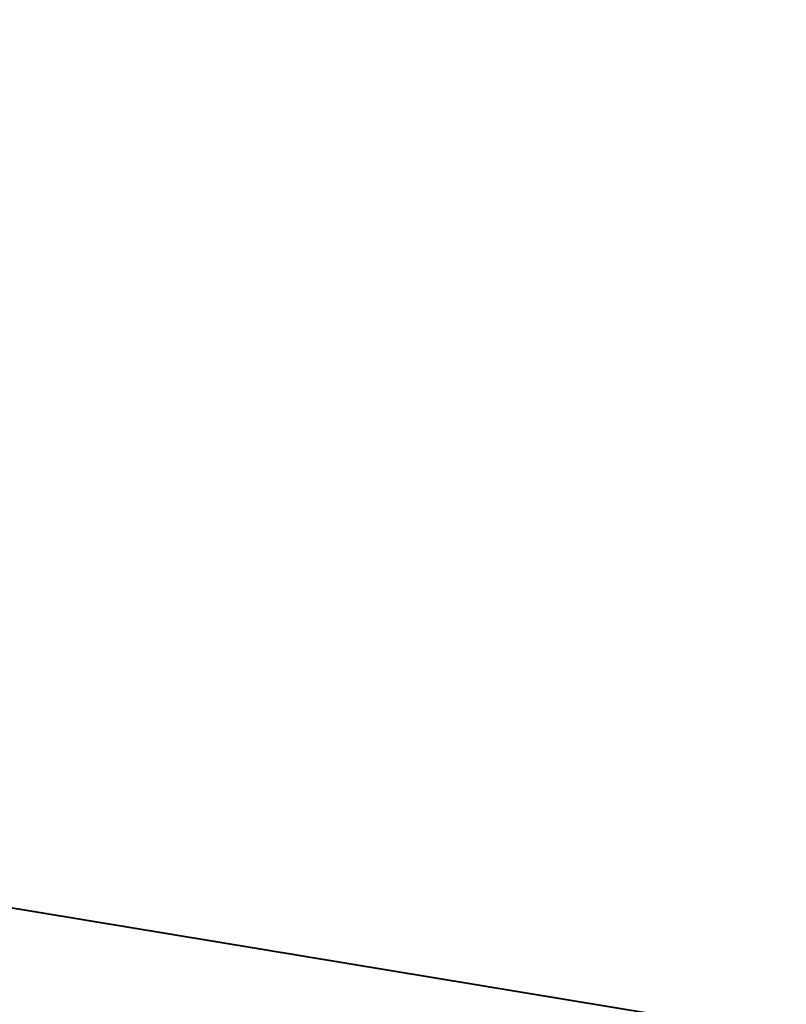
# Model space of a CAD drawing. Header units: metres. Extents: x 7457881 to 7459006, y 5635870 to 5636188.
# Tile 124 of 256: x 7458501.48 to 7458502.75, y 5636101.77 to 5636103.4. Entities that reach past the tile are written whole.
import ezdxf
from ezdxf import colors
from ezdxf.entities.mleader import LeaderData, LeaderLine
from ezdxf.math import Vec2, Vec3

# ---------------------------------------------------------------- set-up
doc = ezdxf.new("R2010")
doc.units = ezdxf.units.M
doc.layers.add('_____Obrzeże', color=153, linetype='Continuous', lineweight=40)
doc.layers.add('_____Przepusty', color=5, linetype='Continuous', lineweight=30)
doc.styles.add('Legend', font='calibri.ttf')

# ---------------------------------------------------------------- blocks, each defined once
blk = doc.blocks.new('_None')

msp = doc.modelspace()

# ---------------------------------------------------------------- linework, layer by layer
at = {"layer": '_____Obrzeże'}
msp.add_lwpolyline([(7458488.7532, 5636092.0406, -0.294212), (7458487.7256, 5636100.9818, -0.281129), (7458494.1106, 5636103.1489), (7458513.871, 5636099.8847), (7458514.6734, 5636099.7106), (7458608.5713, 5636079.3366, -0.062564), (7458645.1265, 5636066.4627), (7458657.9216, 5636060.0666)], format="xyb", dxfattribs=at)

# ---------------------------------------------------------------- leaders
at = {"layer": '_____Przepusty', "lineweight": -3}
ml = msp.add_multileader_mtext('Standard', dxfattribs=at)
ml.set_content('Wpust deszczowy wp1\\PKM 0+011,0\\Prz. kraty: 263,20\\PPrzykanalik:\\PRura PP, fi20cm, dł. 12,5mb', color=256, style='Legend')
ml.set_leader_properties(color=256)
ml.set_arrow_properties(name='NONE')
ml.build(insert=Vec2(0, 0))
ml.multileader.update_dxf_attribs({"dogleg_length": 1, "arrow_head_size": 1})
ctx = ml.context
ctx.base_point, ctx.char_height, ctx.arrow_head_size, ctx.plane_origin, ctx.plane_x_axis, ctx.plane_y_axis = Vec3(7458500.4489, 5636095.3837), 1, 1, Vec3(7458496.7928, 5636150.0587), Vec3(0.963571, -0.267451), Vec3(0.267451, 0.963571)
notes = []
notes.append((ctx, [(0, (1, 1, 0), (7458499.4854, 5636095.6511), (0.963571, -0.267451), 1, [(0, [(7458486.9959, 5636103.4042)], 0, [])])]))
ctx.mtext.insert, ctx.mtext.text_direction, ctx.mtext.flow_direction = Vec3(7458502.5488, 5636095.471), Vec3(0.963571, -0.267451), 5
for ctx, leaders in notes:
    for number, flags, end, landing, length, lines in leaders:
        leader = LeaderData()
        leader.index, (leader.has_last_leader_line, leader.has_dogleg_vector, leader.attachment_direction) = number, flags
        leader.last_leader_point, leader.dogleg_vector, leader.dogleg_length = Vec3(end), Vec3(landing), length
        for number, points, colour, breaks in lines:
            line = LeaderLine()
            line.index, line.vertices, line.color, line.breaks = number, Vec3.list(points), colors.encode_raw_color(colour), breaks
            leader.lines.append(line)
        ctx.leaders.append(leader)

doc.saveas('drawing.dxf')
